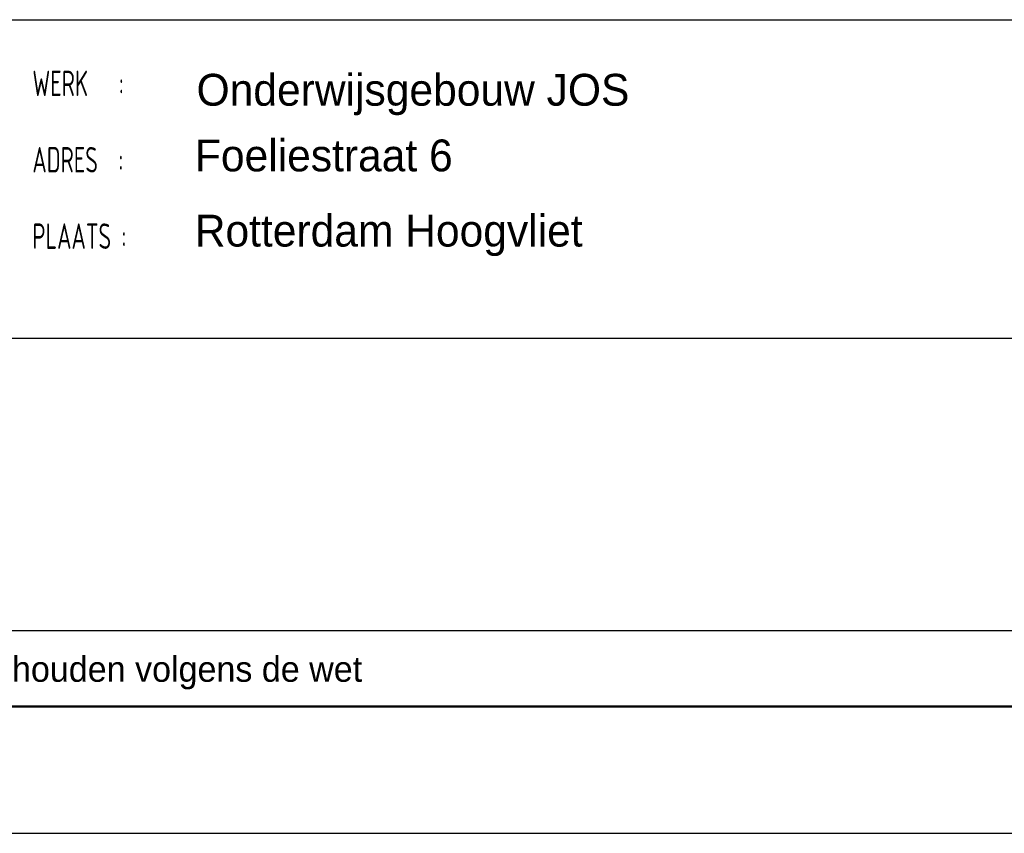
# Model space of a CAD drawing. Extents: x 0 to 86265, y 0 to 29700.
# Tile 25 of 42: x 69875 to 77611, y 0 to 6390. Entities that reach past the tile are written whole.
import ezdxf
from ezdxf.enums import TextEntityAlignment as Align

# ---------------------------------------------------------------- set-up
doc = ezdxf.new("R2010")
doc.units = 0
doc.header["$LTSCALE"] = 100
for name, color, linetype in [('00att025', 2, 'Continuous'), ('00att035', 3, 'Continuous'), ('00att050', 4, 'Continuous'), ('00kad025', 2, 'Continuous'), ('00kad070', 5, 'Continuous'), ('BL$2----', 7, 'Continuous'), ('BL$4----', 7, 'Continuous')]:
    doc.layers.add(name, color=color, linetype=linetype)
doc.styles.add('BURO-018', font='BUROFONT.shx', dxfattribs={"height": 180})
doc.styles.add('BURO-025', font='BUROFONT.shx', dxfattribs={"height": 250})
doc.styles.add('BURO-050', font='BUROFONT.shx', dxfattribs={"height": 500})
doc.styles.add('STYLE2', font='isocp2.shx', dxfattribs={"width": 0.7})

# ---------------------------------------------------------------- blocks, each defined once
blk = doc.blocks.new('A3-HOR')
at = {"layer": '00kad025', "linetype": 'Continuous'}
blk.add_line((0, 0), (420, 0), dxfattribs=at)
at = {"layer": '00kad070', "linetype": 'Continuous'}
blk.add_line((10, 10), (410, 10), dxfattribs=at)
blk = doc.blocks.new('STEMPEL GEERDIJK-NIEUW')
at = {"color": 5, "ltscale": 0.5}
for p, q in [((-209.9, 63.9), (-9.9, 63.9)), ((-209.9, 38.9), (-9.9, 38.9)), ((-9.9, 9.9), (-209.9, 9.9))]:
    blk.add_line(p, q, dxfattribs=at)
at = {"ltscale": 0.5}
blk.add_line((-84.9, 15.9), (-233.9, 15.9), dxfattribs=at)
at = {"ltscale": 0.5, "style": 'STYLE2', "width": 0.7}
for s, p in [('WERK   :', (-162.9, 57.9)), ('ADRES  :', (-162.9, 51.9)), ('PLAATS :', (-162.9, 45.9))]:
    blk.add_text(s, height=2, dxfattribs=at).set_placement(p)
at = {"color": 1, "ltscale": 0.5, "style": 'BURO-018'}
blk.add_text('OPMERKING :  Auteursrecht voorbehouden volgens de wet', height=2, dxfattribs=at).set_placement((-207.9, 11.9))
for tag, p in [('DIVERSEN', (-68.9, 28.9)), ('AANTALBLAD', (-22.9, 28.9))]:
    blk.add_attdef(tag, p, '', height=2, dxfattribs=at)
at = {"layer": '00att025', "color": 1, "linetype": 'Continuous', "style": 'BURO-018'}
for tag, p in [('WZ_GOEDC', (-230.84, 55.442)), ('WZ_GOEDB', (-225.315, 55.031)), ('WZ_GOEDA', (-218.863, 55.442)), ('WZ_INITSC', (-230.84, 40.332)), ('WZ_INITSB', (-224.737, 40.332)), ('WZ_INITSA', (-218.863, 40.332)), ('WZ_DATUMC', (-230.84, 17.774)), ('WZ_DATUMB', (-224.737, 17.774)), ('WZ_DATUMA', (-218.863, 17.774)), ('WZ_CODEC', (-230.84, 10.751)), ('WZ_CODEB', (-224.737, 10.751)), ('WZ_CODEA', (-218.863, 10.751))]:
    blk.add_attdef(tag, text='', height=1.8, rotation=90, dxfattribs=at).set_placement(p, align=Align.MIDDLE_LEFT)
at = {"layer": '00att025', "color": 1, "linetype": 'Continuous'}
for tag, p, height, style in [('TKSCHAAL', (-194.804, 59.901), 2, 'BURO-018'), ('PRDATUM', (-199.225, 49.917), 1.8, 'BURO-018'), ('PRPRLEID', (-179.438, 45.409), 1.8, 'BURO-018'), ('PROPDRGVR1', (-191.434, 32.851), 2.2, 'BURO-025'), ('TK1OMSCHR', (-191.287, 27.025), 2.2, 'BURO-025'), ('TK2OMSCHR', (-191.169, 20.919), 2.2, 'BURO-025'), ('TKFILE', (-63.112, 11.291), 2, 'BURO-018')]:
    blk.add_attdef(tag, p, '', height=height, dxfattribs=dict(at, style=style))
at = {"layer": '00att025', "color": 2, "linetype": 'Continuous'}
for tag, p, height, style in [('PRVRIJ5', (-150.129, 51.989), 2.5, 'BURO-025'), ('PRVRIJ6', (-150.142, 46.083), 2.5, 'BURO-025'), ('PRNUMMER', (-70.447, 33.854), 3.5, 'BURO-050'), ('TKFORMAAT', (-82.528, 17.509), 4, 'BURO-025')]:
    blk.add_attdef(tag, p, '', height=height, dxfattribs=dict(at, style=style))
at = {"layer": '00att025', "color": 1, "linetype": 'Continuous', "style": 'BURO-018'}
blk.add_attdef('TKINIT', text='', height=1.8, dxfattribs=at).set_placement((-179.711, 50.878), align=Align.MIDDLE_LEFT)
at = {"layer": '00att025', "color": 3, "linetype": 'Continuous', "ltscale": 25, "style": 'BURO-025'}
blk.add_attdef('TKFASE', text='', height=4, dxfattribs=at).set_placement((-71.405, 19.481), align=Align.MIDDLE_LEFT)
at = {"layer": '00att035', "color": 2, "linetype": 'Continuous', "style": 'BURO-025'}
blk.add_attdef('PROMSCHR', (-149.998, 57.146), '', height=2.5, dxfattribs=at)
at = {"layer": '00att050', "color": 2, "linetype": 'Continuous', "style": 'BURO-025'}
blk.add_attdef('TKTEKNR', text='', height=4, dxfattribs=at).set_placement((-19.639, 19.603), align=Align.MIDDLE_LEFT)

msp = doc.modelspace()

# ---------------------------------------------------------------- block references
at = {"layer": 'BL$2----', "xscale": 100, "yscale": 100}
msp.add_blockref('A3-HOR', (44264.6, 0), dxfattribs=at)
at = {"layer": 'BL$4----'}
ref = msp.add_blockref('STEMPEL GEERDIJK-NIEUW', (86264.6, 0), dxfattribs=dict(at, xscale=100, yscale=100))
ref.add_attrib('PROMSCHR', 'Onderwijsgebouw JOS', (71264.8, 5714.6), dxfattribs={"layer": '00att035', "color": 2, "linetype": 'Continuous', "height": 250, "style": 'BURO-025'})
ref.add_attrib('PRVRIJ5', 'Foeliestraat 6', (71251.7, 5198.9), dxfattribs={"layer": '00att025', "color": 2, "linetype": 'Continuous', "height": 250, "style": 'BURO-025'})
ref.add_attrib('PRVRIJ6', 'Rotterdam Hoogvliet', (71250.4, 4608.3), dxfattribs={"layer": '00att025', "color": 2, "linetype": 'Continuous', "height": 250, "style": 'BURO-025'})

doc.saveas('drawing.dxf')
